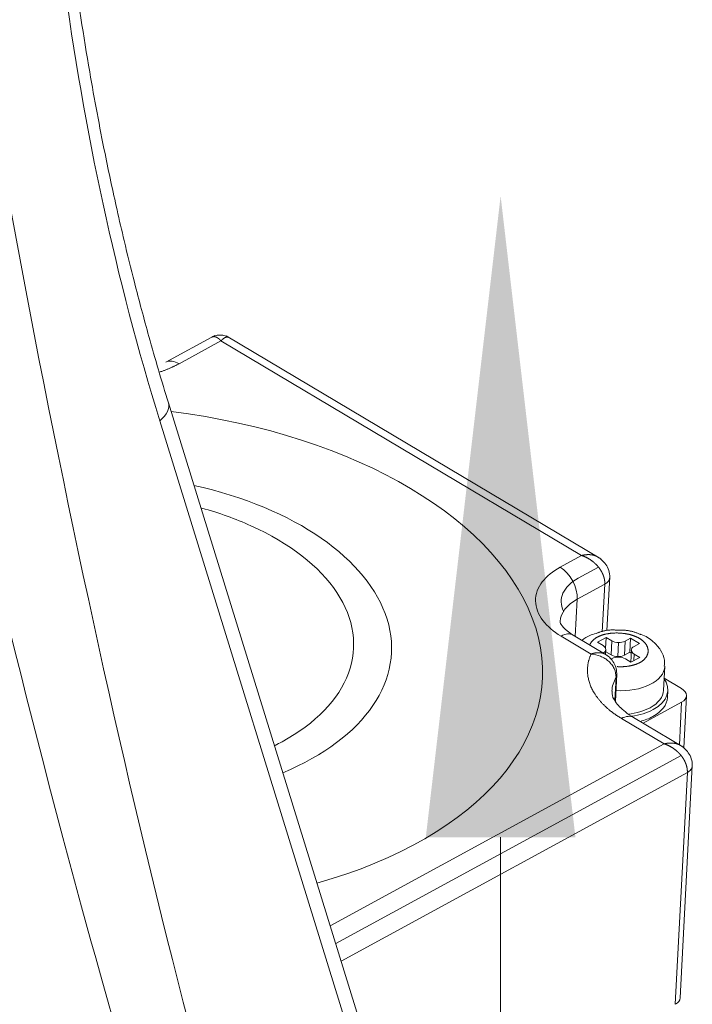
# Model space of a CAD drawing. Header units: millimetres. Extents: x -46 to 5160, y -5105 to -1541.
# Tile 101 of 104: x 5099.63 to 5105.92, y -4749.11 to -4739.9. Entities that reach past the tile are written whole.
import ezdxf

# ---------------------------------------------------------------- set-up
doc = ezdxf.new("R2010")
doc.units = ezdxf.units.MM
doc.header["$LTSCALE"] = 0.3175
doc.layers.add('1轮廓实线层', color=7, linetype='Continuous', lineweight=18)
doc.layers.add('7标注层', color=4, linetype='Continuous', lineweight=13)

# ---------------------------------------------------------------- blocks, each defined once
blk = doc.blocks.new('MR10C-1488-Z')
at = {"layer": '1轮廓实线层'}
for p, q in [((5982.5092, -5137.2819), (5982.0507, -5137.5316)), ((5986.1219, -5139.3702), (5982.6158, -5137.2841)), ((5982.5679, -5137.3316), (5982.1757, -5137.5453)), ((5985.9426, -5139.3396), (5982.5679, -5137.3316)), ((5984.8394, -5146.8451), (5982.0755, -5137.9112)), ((5984.7589, -5147.0125), (5981.995, -5138.0786)), ((5985.7409, -5139.4494), (5985.9426, -5139.3396)), ((5985.9106, -5139.5519), (5986.1007, -5139.4483)), ((5986.1797, -5140.0402), (5986.2057, -5139.5388)), ((5985.9017, -5139.7483), (5986.1594, -5139.6079)), ((5986.1594, -5139.6079), (5986.1364, -5140.0521)), ((5985.8837, -5140.0968), (5985.9017, -5139.7483)), ((5986.0323, -5140.2613), (5985.7508, -5140.0938)), ((5986.1875, -5140.2776), (5985.8633, -5140.0847)), ((5986.0907, -5140.1514), (5986.1728, -5140.1066)), ((5986.1429, -5140.1825), (5986.0907, -5140.1514)), ((5986.1675, -5140.2093), (5986.1728, -5140.1066)), ((5986.1728, -5140.1066), (5986.2251, -5140.1377)), ((5986.2251, -5140.1377), (5986.2183, -5140.2692)), ((5986.2821, -5140.2857), (5986.2889, -5140.1543)), ((5986.3426, -5140.2729), (5986.3494, -5140.1415)), ((5986.3494, -5140.1415), (5986.4008, -5140.1135)), ((5986.4008, -5140.1135), (5986.394, -5140.2449)), ((5986.4008, -5140.1135), (5986.4844, -5140.1632)), ((5986.1669, -5140.2653), (5986.1692, -5140.2206)), ((5986.2183, -5140.2692), (5986.1682, -5140.2394)), ((5986.394, -5140.2449), (5986.3426, -5140.2729)), ((5986.4064, -5140.2523), (5986.394, -5140.2449)), ((5986.4079, -5140.224), (5986.402, -5140.3367)), ((5986.4844, -5140.1632), (5986.433, -5140.1912)), ((5986.2276, -5140.3031), (5986.2171, -5140.3088)), ((5986.4042, -5140.3379), (5986.3519, -5140.3069)), ((5986.4864, -5140.2932), (5986.4042, -5140.3379)), ((5986.4309, -5140.3234), (5986.4341, -5140.2621)), ((5986.4341, -5140.2621), (5986.4864, -5140.2932)), ((5986.7095, -5140.5999), (5986.7211, -5140.3765)), ((5986.7211, -5140.3765), (5986.7212, -5140.3745)), ((5986.2645, -5140.4811), (5986.2535, -5140.6942)), ((5986.259, -5140.7068), (5986.2724, -5140.4483)), ((5986.8759, -5140.5839), (5986.7153, -5140.4883)), ((5986.7461, -5140.6677), (5986.7495, -5140.602)), ((5986.5184, -5140.9086), (5986.8779, -5140.7128)), ((5986.8779, -5140.7128), (5986.8573, -5141.1103)), ((5986.8985, -5141.1392), (5986.9237, -5140.6532)), ((5986.7151, -5141.1017), (5986.3161, -5140.8643)), ((5986.8913, -5141.1305), (5986.4286, -5140.8552)), ((5986.7151, -5141.1017), (5983.5894, -5142.8044)), ((5986.8732, -5141.2105), (5983.641, -5142.9712)), ((5986.8654, -5143.4791), (5986.9781, -5141.3032)), ((5983.6916, -5143.1352), (5986.932, -5141.3701)), ((5986.932, -5141.3701), (5986.8196, -5143.5387))]:
    blk.add_line(p, q, dxfattribs=at)
for centre, major_axis, ratio, start_param, end_param in [((5984.5106, -5126.1998), (3.4267, -28.6871), 0.185071, 4.946595, 5.50408), ((5998.1238, -5124.6368), (-6.9127, -23.7725), 0.666677, 5.297048, 5.492355), ((5983.6861, -5120.0166), (4.1882, -35.062), 0.185071, 5.121186, 5.504936), ((5982.1655, -5137.7424), (-0.1148, 0.2108), 0.60337, 5.489163, 6.274563), ((5981.7698, -5138.0058), (0.3057, 0.0946), 0.534235, 5.362286, 6.285541), ((5981.4605, -5140.2868), (4.1145, -0.2132), 0.568732, 5.250745, 7.727221), ((5981.4696, -5140.1114), (2.6934, -0.1396), 0.568732, 5.413479, 7.564496), ((5985.7307, -5139.6466), (-0.1148, 0.2108), 0.60337, 3.918367, 5.489163), ((5986.311, -5139.7886), (0.5592, -0.029), 0.568732, 2.397666, 3.456693), ((5986.3008, -5139.9857), (-0.5592, 0.029), 0.568732, 5.535935, 6.279781), ((5985.7405, -5140.2909), (0.1227, 0.2063), 0.559006, 6.283167, 7.03904), ((5986.2867, -5140.1042), (-0.0879, 0.0046), 0.568732, 0.823546, 2.394342), ((5986.0813, -5140.2161), (-0.0879, 0.0046), 0.568732, 2.418303, 3.965139), ((5986.4957, -5140.2285), (-0.0879, 0.0046), 0.568732, 5.535935, 7.106731), ((5986.2799, -5140.2356), (-0.0879, 0.0046), 0.568732, 0.823546, 2.394342), ((5986.2903, -5140.3404), (-0.0879, 0.0046), 0.568732, 3.965139, 5.535935), ((5986.2817, -5140.3537), (0.4394, -0.0228), 0.568732, 4.702431, 6.283185), ((5987.0566, -5140.6525), (0.8309, -0.0431), 0.568732, 2.862915, 3.138557), ((5986.2701, -5140.5772), (0.4794, -0.0248), 0.568732, 5.535935, 6.712192), ((5986.2701, -5140.5772), (0.4394, -0.0228), 0.568732, 5.535935, 6.283193), ((5986.7639, -5140.6449), (-0.1598, 0.0083), 0.568732, 2.394342, 3.965139), ((5986.2667, -5140.6429), (0.4794, -0.0248), 0.568732, 5.535935, 6.283192), ((5986.2701, -5140.5772), (0.4394, -0.0228), 0.568732, 4.988267, 5.535935), ((5986.2701, -5140.5772), (0.4794, -0.0248), 0.568732, 5.032029, 5.535935), ((5986.3059, -5141.0615), (0.1227, 0.2063), 0.559006, 6.283167, 7.03904), ((5986.2667, -5140.6429), (0.4794, -0.0248), 0.568732, 5.22823, 5.535935), ((5986.7056, -5143.4708), (0.1598, -0.0083), 0.568732, 5.535935, 6.283195)]:
    blk.add_ellipse(centre, major_axis=major_axis, ratio=ratio, start_param=start_param, end_param=end_param, dxfattribs=at)
for points, degree, knots in [([(5982.0754, -5137.9109), (5982.0121, -5137.7062), (5981.9024, -5137.3331), (5981.7669, -5136.8251), (5981.6692, -5136.4285), (5981.5766, -5136.028), (5981.4646, -5135.5046), (5981.3212, -5134.7394), (5981.23, -5134.1411), (5981.1844, -5133.799)], 3, [0, 0, 0, 0, 0.158073, 0.285337, 0.381764, 0.452294, 0.579727, 0.762287, 1, 1, 1, 1]), ([(5981.9985, -5147.5994), (5981.9937, -5147.5872), (5981.9841, -5147.5628), (5981.9698, -5147.5261), (5981.9554, -5147.4893), (5981.941, -5147.4524), (5981.9267, -5147.4153), (5981.9123, -5147.3782), (5981.8979, -5147.3409), (5981.8834, -5147.3036), (5981.869, -5147.2661), (5981.8546, -5147.2285), (5981.8401, -5147.1908), (5981.8257, -5147.153), (5981.8112, -5147.115), (5981.7968, -5147.077), (5981.7823, -5147.0388), (5981.7678, -5147.0006), (5981.7533, -5146.9622), (5981.7388, -5146.9237), (5981.7243, -5146.8851), (5981.7097, -5146.8464), (5981.6952, -5146.8075), (5981.6807, -5146.7686), (5981.6661, -5146.7295), (5981.6516, -5146.6904), (5981.637, -5146.6511), (5981.6224, -5146.6117), (5981.6079, -5146.5722), (5981.5933, -5146.5326), (5981.5787, -5146.4928), (5981.5641, -5146.453), (5981.5495, -5146.413), (5981.5349, -5146.3729), (5981.5202, -5146.3328), (5981.5056, -5146.2925), (5981.491, -5146.252), (5981.4763, -5146.2115), (5981.4617, -5146.1709), (5981.447, -5146.1301), (5981.4323, -5146.0892), (5981.4176, -5146.0483), (5981.403, -5146.0072), (5981.3883, -5145.966), (5981.3736, -5145.9246), (5981.3589, -5145.8832), (5981.3442, -5145.8416), (5981.3294, -5145.8), (5981.3147, -5145.7582), (5981.3, -5145.7163), (5981.2853, -5145.6743), (5981.2705, -5145.6322), (5981.2558, -5145.59), (5981.241, -5145.5476), (5981.2262, -5145.5051), (5981.2115, -5145.4626), (5981.1967, -5145.4199), (5981.1819, -5145.3771), (5981.1671, -5145.3341), (5981.1524, -5145.2911), (5981.1376, -5145.248), (5981.1228, -5145.2047), (5981.1079, -5145.1613), (5981.0931, -5145.1178), (5981.0783, -5145.0742), (5981.0635, -5145.0305), (5981.0487, -5144.9867), (5981.0338, -5144.9427), (5981.019, -5144.8986), (5981.0042, -5144.8545), (5980.9893, -5144.8102), (5980.9745, -5144.7657), (5980.9596, -5144.7212), (5980.9447, -5144.6766), (5980.9299, -5144.6318), (5980.915, -5144.587), (5980.9001, -5144.542), (5980.8852, -5144.4969), (5980.8704, -5144.4516), (5980.8555, -5144.4063), (5980.8406, -5144.3609), (5980.8257, -5144.3153), (5980.8108, -5144.2696), (5980.7959, -5144.2238), (5980.781, -5144.1779), (5980.7661, -5144.1319), (5980.7512, -5144.0858), (5980.7363, -5144.0395), (5980.7213, -5143.9931), (5980.7064, -5143.9466), (5980.6915, -5143.9), (5980.6766, -5143.8533), (5980.6616, -5143.8065), (5980.6467, -5143.7595), (5980.6318, -5143.7125), (5980.6168, -5143.6653), (5980.6019, -5143.618), (5980.5869, -5143.5706), (5980.572, -5143.523), (5980.557, -5143.4754), (5980.5421, -5143.4276), (5980.5271, -5143.3797), (5980.5122, -5143.3317), (5980.4972, -5143.2836), (5980.4823, -5143.2354), (5980.4673, -5143.187), (5980.4524, -5143.1386), (5980.4374, -5143.09), (5980.4224, -5143.0413), (5980.4075, -5142.9925), (5980.3925, -5142.9436), (5980.3775, -5142.8945), (5980.3626, -5142.8454), (5980.3476, -5142.7961), (5980.3326, -5142.7467), (5980.3177, -5142.6972), (5980.3027, -5142.6476), (5980.2877, -5142.5978), (5980.2727, -5142.5479), (5980.2578, -5142.498), (5980.2401, -5142.4389), (5980.2198, -5142.3705), (5980.1967, -5142.2929), (5980.1736, -5142.2148), (5980.1505, -5142.1363), (5980.1273, -5142.0573), (5980.104, -5141.9779), (5980.0808, -5141.8981), (5980.0574, -5141.8178), (5980.0341, -5141.7371), (5980.0107, -5141.6559), (5979.9873, -5141.5743), (5979.9638, -5141.4923), (5979.9403, -5141.4099), (5979.9167, -5141.327), (5979.8931, -5141.2436), (5979.8695, -5141.1599), (5979.8458, -5141.0757), (5979.8221, -5140.991), (5979.7984, -5140.9059), (5979.7746, -5140.8204), (5979.7508, -5140.7344), (5979.7269, -5140.648), (5979.7031, -5140.5611), (5979.6792, -5140.4738), (5979.6552, -5140.3861), (5979.6313, -5140.2979), (5979.6073, -5140.2093), (5979.5832, -5140.1202), (5979.5592, -5140.0307), (5979.5351, -5139.9407), (5979.511, -5139.8503), (5979.4869, -5139.7594), (5979.4627, -5139.6681), (5979.4385, -5139.5764), (5979.4143, -5139.4842), (5979.3901, -5139.3915), (5979.3658, -5139.2985), (5979.3415, -5139.2049), (5979.3172, -5139.1109), (5979.2929, -5139.0165), (5979.2686, -5138.9216), (5979.2442, -5138.8263), (5979.2198, -5138.7305), (5979.1954, -5138.6342), (5979.171, -5138.5376), (5979.1466, -5138.4404), (5979.1222, -5138.3428), (5979.0977, -5138.2448), (5979.0732, -5138.1463), (5979.0488, -5138.0473), (5979.0243, -5137.9479), (5978.9998, -5137.8481), (5978.9753, -5137.7478), (5978.9507, -5137.647), (5978.9262, -5137.5458), (5978.9017, -5137.4441), (5978.8771, -5137.342), (5978.8526, -5137.2394), (5978.828, -5137.1363), (5978.8035, -5137.0328), (5978.7789, -5136.9289), (5978.7544, -5136.8245), (5978.7298, -5136.7196), (5978.7053, -5136.6143), (5978.6807, -5136.5085), (5978.6644, -5136.4378), (5978.6562, -5136.4023)], 3, [0, 0, 0, 0, 0.003466, 0.006941, 0.010425, 0.013917, 0.017417, 0.020926, 0.024443, 0.027969, 0.031503, 0.035046, 0.038597, 0.042156, 0.045724, 0.049301, 0.052886, 0.056479, 0.060081, 0.063692, 0.067311, 0.070938, 0.074574, 0.078218, 0.081871, 0.085532, 0.089202, 0.09288, 0.096567, 0.100262, 0.103966, 0.107678, 0.111399, 0.115128, 0.118866, 0.122612, 0.126367, 0.13013, 0.133901, 0.137682, 0.14147, 0.145267, 0.149073, 0.152887, 0.15671, 0.160541, 0.16438, 0.168229, 0.172085, 0.17595, 0.179824, 0.183706, 0.187597, 0.191496, 0.195403, 0.199319, 0.203244, 0.207177, 0.211119, 0.215069, 0.219028, 0.222995, 0.22697, 0.230955, 0.234947, 0.238948, 0.242958, 0.246976, 0.251003, 0.255038, 0.259082, 0.263134, 0.267195, 0.271265, 0.275342, 0.279429, 0.283524, 0.287627, 0.291739, 0.295859, 0.299988, 0.304126, 0.308272, 0.312426, 0.316589, 0.320761, 0.324941, 0.32913, 0.333327, 0.337532, 0.341747, 0.345969, 0.350201, 0.35444, 0.358689, 0.362946, 0.367211, 0.371485, 0.375767, 0.380058, 0.384358, 0.388666, 0.392982, 0.397307, 0.401641, 0.405983, 0.410334, 0.414693, 0.419061, 0.423437, 0.427822, 0.432215, 0.436617, 0.441028, 0.445447, 0.449874, 0.45431, 0.458755, 0.463208, 0.46767, 0.47214, 0.479028, 0.48595, 0.492906, 0.499896, 0.50692, 0.513978, 0.521071, 0.528197, 0.535358, 0.542553, 0.549782, 0.557046, 0.564343, 0.571674, 0.57904, 0.58644, 0.593874, 0.601342, 0.608844, 0.616381, 0.623951, 0.631556, 0.639195, 0.646868, 0.654575, 0.662317, 0.670092, 0.677902, 0.685746, 0.693624, 0.701536, 0.709483, 0.717463, 0.725478, 0.733527, 0.74161, 0.749727, 0.757879, 0.766065, 0.774284, 0.782538, 0.790827, 0.799149, 0.807505, 0.815896, 0.824321, 0.83278, 0.841274, 0.849801, 0.858363, 0.866959, 0.875589, 0.884253, 0.892951, 0.901684, 0.910451, 0.919252, 0.928087, 0.936956, 0.94586, 0.954798, 0.96377, 0.972776, 0.981817, 0.990891, 1, 1, 1, 1]), ([(5982.5679, -5137.3316), (5982.5674, -5137.3311), (5982.5664, -5137.3299), (5982.5649, -5137.3282), (5982.5634, -5137.3266), (5982.5619, -5137.325), (5982.5604, -5137.3234), (5982.5589, -5137.3218), (5982.5575, -5137.3204), (5982.556, -5137.3189), (5982.5545, -5137.3175), (5982.553, -5137.3161), (5982.5515, -5137.3148), (5982.5501, -5137.3135), (5982.5486, -5137.3122), (5982.5471, -5137.311), (5982.5456, -5137.3098), (5982.5442, -5137.3087), (5982.5427, -5137.3076), (5982.5413, -5137.3066), (5982.5398, -5137.3055), (5982.5384, -5137.3045), (5982.5369, -5137.3036), (5982.5355, -5137.3027), (5982.5341, -5137.3018), (5982.5327, -5137.301), (5982.5313, -5137.3002), (5982.5299, -5137.2994), (5982.5285, -5137.2987), (5982.5271, -5137.298), (5982.5257, -5137.2974), (5982.5243, -5137.2968), (5982.5229, -5137.2962), (5982.5216, -5137.2957), (5982.5202, -5137.2952), (5982.5189, -5137.2947), (5982.5176, -5137.2943), (5982.5162, -5137.2939), (5982.5149, -5137.2935), (5982.5136, -5137.2932), (5982.5123, -5137.2929), (5982.511, -5137.2926), (5982.5098, -5137.2924), (5982.5085, -5137.2922), (5982.5072, -5137.2921), (5982.506, -5137.2919), (5982.5048, -5137.2919), (5982.5035, -5137.2918), (5982.5023, -5137.2918), (5982.5011, -5137.2918), (5982.4999, -5137.2918), (5982.4988, -5137.2919), (5982.4976, -5137.292), (5982.4964, -5137.2921), (5982.4953, -5137.2922), (5982.4942, -5137.2924), (5982.4931, -5137.2927), (5982.4919, -5137.2929), (5982.4909, -5137.2932), (5982.4898, -5137.2935), (5982.4887, -5137.2938), (5982.4876, -5137.2942), (5982.4866, -5137.2946), (5982.4856, -5137.295), (5982.4846, -5137.2954), (5982.4835, -5137.2959), (5982.4826, -5137.2964), (5982.482, -5137.2967), (5982.4818, -5137.2968)], 3, [0, 0, 0, 0, 0.016774, 0.033499, 0.050174, 0.066801, 0.083378, 0.099905, 0.116384, 0.132813, 0.149193, 0.165524, 0.181806, 0.198038, 0.214222, 0.230357, 0.246443, 0.26248, 0.278467, 0.294407, 0.310297, 0.326138, 0.341931, 0.357675, 0.373371, 0.389017, 0.404615, 0.420165, 0.435666, 0.451118, 0.466522, 0.481878, 0.497185, 0.512444, 0.527655, 0.542817, 0.557931, 0.572997, 0.588015, 0.602985, 0.617906, 0.63278, 0.647606, 0.662383, 0.677113, 0.691795, 0.706429, 0.721016, 0.735555, 0.750046, 0.764489, 0.778885, 0.793234, 0.807535, 0.821788, 0.835994, 0.850153, 0.864265, 0.878329, 0.892346, 0.906317, 0.92024, 0.934116, 0.947945, 0.961727, 0.975462, 0.98915, 1, 1, 1, 1]), ([(5982.6431, -5137.3004), (5982.6312, -5137.2932), (5982.6061, -5137.2819), (5982.564, -5137.2749), (5982.5211, -5137.2795), (5982.4948, -5137.2897), (5982.4822, -5137.2966)], 3, [0, 0, 0, 0, 0.241232, 0.494059, 0.750017, 1, 1, 1, 1]), ([(5982.6434, -5137.3007), (5982.6434, -5137.3007), (5982.6431, -5137.3004), (5982.6424, -5137.3), (5982.6414, -5137.2994), (5982.6404, -5137.2988), (5982.6393, -5137.2982), (5982.6382, -5137.2977), (5982.637, -5137.2972), (5982.6358, -5137.2967), (5982.6346, -5137.2963), (5982.6333, -5137.296), (5982.6319, -5137.2957), (5982.6306, -5137.2955), (5982.6291, -5137.2953), (5982.6277, -5137.2952), (5982.6261, -5137.2952), (5982.6245, -5137.2952), (5982.6229, -5137.2954), (5982.6212, -5137.2956), (5982.6195, -5137.2958), (5982.6177, -5137.2962), (5982.6159, -5137.2967), (5982.614, -5137.2972), (5982.612, -5137.2979), (5982.61, -5137.2987), (5982.608, -5137.2995), (5982.6058, -5137.3005), (5982.6037, -5137.3016), (5982.6015, -5137.3029), (5982.5992, -5137.3042), (5982.5968, -5137.3057), (5982.5944, -5137.3073), (5982.592, -5137.3091), (5982.5895, -5137.3109), (5982.587, -5137.313), (5982.5844, -5137.3152), (5982.5817, -5137.3175), (5982.579, -5137.32), (5982.5763, -5137.3227), (5982.5735, -5137.3255), (5982.5707, -5137.3285), (5982.5688, -5137.3306), (5982.5679, -5137.3316)], 3, [0, 0, 0, 0, 0.000241, 0.017209, 0.034586, 0.052372, 0.070569, 0.089176, 0.108193, 0.12762, 0.147458, 0.167708, 0.188368, 0.20944, 0.230923, 0.252818, 0.275125, 0.297844, 0.320975, 0.344518, 0.368473, 0.392841, 0.417622, 0.442815, 0.468421, 0.49444, 0.520871, 0.547716, 0.574974, 0.602645, 0.63073, 0.659227, 0.688139, 0.717463, 0.747201, 0.777353, 0.807918, 0.838897, 0.87029, 0.902097, 0.934317, 0.966952, 1, 1, 1, 1]), ([(5983.0734, -5141.1163), (5983.0956, -5141.1051), (5983.1174, -5141.0937), (5983.4538, -5140.9105), (5983.6699, -5140.6873), (5983.8521, -5140.1923), (5983.8143, -5139.9303), (5983.4905, -5139.4413), (5983.2107, -5139.2241), (5982.7043, -5138.9962), (5982.5505, -5138.9411), (5982.3891, -5138.8962)], 3, [0, 0, 0, 0, 0.01964, 0.01964, 0.30847, 0.30847, 0.597299, 0.597299, 0.886129, 0.886129, 1, 1, 1, 1]), ([(5985.9426, -5139.3396), (5985.9436, -5139.3393), (5985.9456, -5139.3388), (5985.9486, -5139.3381), (5985.9515, -5139.3375), (5985.9544, -5139.3368), (5985.9574, -5139.3363), (5985.9603, -5139.3357), (5985.9632, -5139.3352), (5985.9661, -5139.3347), (5985.9689, -5139.3342), (5985.9718, -5139.3338), (5985.9746, -5139.3334), (5985.9774, -5139.3331), (5985.9802, -5139.3327), (5985.983, -5139.3324), (5985.9858, -5139.3322), (5985.9885, -5139.332), (5985.9913, -5139.3318), (5985.994, -5139.3316), (5985.9967, -5139.3315), (5985.9993, -5139.3314), (5986.002, -5139.3313), (5986.0046, -5139.3313), (5986.0073, -5139.3313), (5986.0099, -5139.3313), (5986.0124, -5139.3313), (5986.015, -5139.3314), (5986.0175, -5139.3316), (5986.0201, -5139.3317), (5986.0226, -5139.3319), (5986.025, -5139.3321), (5986.0275, -5139.3323), (5986.0299, -5139.3326), (5986.0324, -5139.3329), (5986.0348, -5139.3332), (5986.0371, -5139.3335), (5986.0395, -5139.3339), (5986.0418, -5139.3343), (5986.0441, -5139.3348), (5986.0464, -5139.3352), (5986.0487, -5139.3357), (5986.0509, -5139.3362), (5986.0531, -5139.3368), (5986.0553, -5139.3373), (5986.0575, -5139.3379), (5986.0596, -5139.3386), (5986.0618, -5139.3392), (5986.0639, -5139.3399), (5986.066, -5139.3406), (5986.068, -5139.3413), (5986.0701, -5139.342), (5986.0721, -5139.3428), (5986.074, -5139.3436), (5986.076, -5139.3444), (5986.078, -5139.3452), (5986.0799, -5139.3461), (5986.0818, -5139.347), (5986.0836, -5139.3479), (5986.0855, -5139.3488), (5986.0873, -5139.3498), (5986.0891, -5139.3507), (5986.0909, -5139.3517), (5986.0922, -5139.3525), (5986.093, -5139.353), (5986.0932, -5139.3531)], 3, [0, 0, 0, 0, 0.017612, 0.035172, 0.05268, 0.070137, 0.087542, 0.104895, 0.122196, 0.139446, 0.156644, 0.17379, 0.190885, 0.207929, 0.224921, 0.241861, 0.25875, 0.275588, 0.292375, 0.30911, 0.325794, 0.342426, 0.359008, 0.375538, 0.392017, 0.408445, 0.424822, 0.441148, 0.457424, 0.473648, 0.489821, 0.505944, 0.522015, 0.538036, 0.554007, 0.569926, 0.585795, 0.601613, 0.617381, 0.633099, 0.648765, 0.664382, 0.679948, 0.695464, 0.710929, 0.726345, 0.74171, 0.757025, 0.772289, 0.787504, 0.802669, 0.817784, 0.832849, 0.847864, 0.86283, 0.877745, 0.892611, 0.907428, 0.922194, 0.936912, 0.951579, 0.966198, 0.980767, 0.995286, 1, 1, 1, 1]), ([(5986.1594, -5139.6079), (5986.1595, -5139.6071), (5986.1596, -5139.6054), (5986.1596, -5139.6028), (5986.1597, -5139.6003), (5986.1597, -5139.5977), (5986.1596, -5139.5951), (5986.1596, -5139.5925), (5986.1594, -5139.5899), (5986.1593, -5139.5872), (5986.1591, -5139.5846), (5986.1589, -5139.5819), (5986.1586, -5139.5792), (5986.1583, -5139.5765), (5986.1579, -5139.5738), (5986.1575, -5139.5711), (5986.1571, -5139.5684), (5986.1566, -5139.5657), (5986.1561, -5139.5629), (5986.1556, -5139.5602), (5986.155, -5139.5574), (5986.1543, -5139.5546), (5986.1537, -5139.5518), (5986.153, -5139.549), (5986.1522, -5139.5462), (5986.1514, -5139.5434), (5986.1506, -5139.5406), (5986.1497, -5139.5378), (5986.1488, -5139.535), (5986.1478, -5139.5322), (5986.1468, -5139.5293), (5986.1458, -5139.5265), (5986.1447, -5139.5236), (5986.1436, -5139.5208), (5986.1424, -5139.5179), (5986.1412, -5139.5151), (5986.14, -5139.5122), (5986.1387, -5139.5094), (5986.1374, -5139.5065), (5986.136, -5139.5037), (5986.1346, -5139.5008), (5986.1332, -5139.498), (5986.1317, -5139.4951), (5986.1301, -5139.4923), (5986.1286, -5139.4895), (5986.1269, -5139.4866), (5986.1253, -5139.4838), (5986.1236, -5139.481), (5986.1219, -5139.4781), (5986.1201, -5139.4753), (5986.1183, -5139.4725), (5986.1164, -5139.4697), (5986.1145, -5139.4669), (5986.1126, -5139.4641), (5986.1106, -5139.4614), (5986.1086, -5139.4586), (5986.1066, -5139.4558), (5986.1045, -5139.4531), (5986.1023, -5139.4504), (5986.1002, -5139.4477), (5986.0981, -5139.4451), (5986.0959, -5139.4425), (5986.0936, -5139.4398), (5986.0913, -5139.4372), (5986.0889, -5139.4345), (5986.0863, -5139.4317), (5986.0837, -5139.4289), (5986.081, -5139.4261), (5986.0782, -5139.4233), (5986.0753, -5139.4204), (5986.0724, -5139.4176), (5986.0693, -5139.4147), (5986.0661, -5139.4117), (5986.0629, -5139.4088), (5986.0595, -5139.4058), (5986.056, -5139.4029), (5986.0525, -5139.3999), (5986.0488, -5139.397), (5986.045, -5139.394), (5986.0412, -5139.391), (5986.0372, -5139.3881), (5986.0331, -5139.3851), (5986.0289, -5139.3822), (5986.0247, -5139.3793), (5986.0203, -5139.3764), (5986.0158, -5139.3736), (5986.0112, -5139.3708), (5986.0065, -5139.368), (5986.0017, -5139.3652), (5985.9968, -5139.3626), (5985.9918, -5139.3599), (5985.9868, -5139.3573), (5985.9816, -5139.3548), (5985.9763, -5139.3524), (5985.9709, -5139.35), (5985.9654, -5139.3477), (5985.9598, -5139.3455), (5985.9542, -5139.3434), (5985.9484, -5139.3414), (5985.9446, -5139.3402), (5985.9426, -5139.3396)], 3, [0, 0, 0, 0, 0.007946, 0.015909, 0.023887, 0.031882, 0.039892, 0.047919, 0.055963, 0.064024, 0.072101, 0.080196, 0.088308, 0.096437, 0.104584, 0.112748, 0.120931, 0.129131, 0.13735, 0.145586, 0.153842, 0.162115, 0.170408, 0.178719, 0.18705, 0.195399, 0.203768, 0.212156, 0.220564, 0.228992, 0.237439, 0.245907, 0.254394, 0.262902, 0.27143, 0.279978, 0.288548, 0.297138, 0.305749, 0.314381, 0.323034, 0.331708, 0.340404, 0.349121, 0.35786, 0.366621, 0.375403, 0.384208, 0.393035, 0.401884, 0.410755, 0.419649, 0.428566, 0.437505, 0.446467, 0.455452, 0.46446, 0.473491, 0.482546, 0.491623, 0.500251, 0.509086, 0.51813, 0.527382, 0.536843, 0.546512, 0.556391, 0.566478, 0.576774, 0.587279, 0.597994, 0.608918, 0.620051, 0.631394, 0.642946, 0.654708, 0.666679, 0.678861, 0.691252, 0.703852, 0.716663, 0.729684, 0.742914, 0.756355, 0.770006, 0.783867, 0.797938, 0.812219, 0.82671, 0.841412, 0.856324, 0.871446, 0.886779, 0.902322, 0.918076, 0.934039, 0.950214, 0.966599, 0.983194, 1, 1, 1, 1]), ([(5986.2053, -5139.5469), (5986.206, -5139.523), (5986.2004, -5139.4798), (5986.1725, -5139.423), (5986.1353, -5139.382), (5986.1088, -5139.3624), (5986.0954, -5139.3545)], 3, [0, 0, 0, 0, 0.294864, 0.56343, 0.79603, 1, 1, 1, 1]), ([(5985.7508, -5140.0938), (5985.6783, -5140.0506), (5985.624, -5140.0052), (5985.5365, -5139.8897), (5985.5127, -5139.8274), (5985.5108, -5139.7017), (5985.5344, -5139.6385), (5985.615, -5139.5326), (5985.6724, -5139.4868), (5985.7409, -5139.4494)], 3, [0, 0, 0, 0, 0.25, 0.25, 0.5, 0.5, 0.75, 0.75, 1, 1, 1, 1]), ([(5986.1594, -5139.6079), (5986.1661, -5139.6043), (5986.1786, -5139.5961), (5986.1937, -5139.581), (5986.203, -5139.5642), (5986.2052, -5139.5524), (5986.2053, -5139.5468)], 3, [0, 0, 0, 0, 0.257222, 0.51452, 0.771818, 1, 1, 1, 1]), ([(5985.8633, -5140.0847), (5985.8412, -5140.0708), (5985.7885, -5140.0355), (5985.7433, -5139.976), (5985.7397, -5139.964), (5985.7423, -5139.9562), (5985.7429, -5139.955)], 3, [0, 0, 0, 0, 0.199506, 0.551228, 0.923013, 1, 1, 1, 1]), ([(5986.4846, -5140.1155), (5986.4458, -5140.0924), (5986.3929, -5140.0791), (5986.3421, -5140.0664), (5986.2306, -5140.063), (5986.18, -5140.0727), (5986.1273, -5140.0827), (5986.089, -5140.1036)], 2, [0, 0, 0, 0.25, 0.25, 0.5, 0.75, 0.75, 1, 1, 1]), ([(5986.0796, -5140.0693), (5986.058, -5140.0736), (5986.0091, -5140.088), (5985.9684, -5140.1144), (5985.947, -5140.1327)], 3, [0, 0, 0, 0, 0.414974, 1, 1, 1, 1]), ([(5986.089, -5140.1036), (5986.0509, -5140.1243), (5986.0225, -5140.166), (5986.0179, -5140.1788)], 2, [0, 0, 0, 0.698661, 1, 1, 1]), ([(5986.716, -5140.3737), (5986.7189, -5140.3554), (5986.7212, -5140.3038), (5986.6851, -5140.2201), (5986.61, -5140.1393), (5986.5412, -5140.0899), (5986.4932, -5140.0776), (5986.4899, -5140.0768)], 3, [0, 0, 0, 0, 0.135808, 0.394666, 0.660548, 0.976775, 1, 1, 1, 1]), ([(5986.0323, -5140.2613), (5986.0332, -5140.2609), (5986.035, -5140.2603), (5986.0377, -5140.2594), (5986.0404, -5140.2585), (5986.0431, -5140.2577), (5986.0458, -5140.2569), (5986.0485, -5140.2562), (5986.0511, -5140.2554), (5986.0537, -5140.2548), (5986.0564, -5140.2541), (5986.059, -5140.2535), (5986.0616, -5140.2529), (5986.0642, -5140.2524), (5986.0667, -5140.2519), (5986.0693, -5140.2514), (5986.0718, -5140.251), (5986.0743, -5140.2506), (5986.0768, -5140.2502), (5986.0793, -5140.2499), (5986.0818, -5140.2496), (5986.0842, -5140.2494), (5986.0866, -5140.2492), (5986.0891, -5140.249), (5986.0915, -5140.2488), (5986.0938, -5140.2487), (5986.0962, -5140.2486), (5986.0985, -5140.2486), (5986.1008, -5140.2486), (5986.1031, -5140.2486), (5986.1054, -5140.2486), (5986.1077, -5140.2487), (5986.1099, -5140.2488), (5986.1121, -5140.249), (5986.1143, -5140.2491), (5986.1165, -5140.2493), (5986.1187, -5140.2496), (5986.1208, -5140.2498), (5986.1229, -5140.2501), (5986.125, -5140.2505), (5986.1271, -5140.2508), (5986.1291, -5140.2512), (5986.1311, -5140.2516), (5986.1331, -5140.252), (5986.1351, -5140.2525), (5986.1371, -5140.253), (5986.139, -5140.2535), (5986.141, -5140.2541), (5986.1428, -5140.2547), (5986.1447, -5140.2553), (5986.1466, -5140.2559), (5986.1484, -5140.2566), (5986.1502, -5140.2572), (5986.152, -5140.2579), (5986.1537, -5140.2587), (5986.1553, -5140.2594), (5986.1563, -5140.2598), (5986.1568, -5140.26)], 3, [0, 0, 0, 0, 0.019832, 0.039606, 0.059321, 0.078977, 0.098575, 0.118114, 0.137595, 0.157017, 0.176381, 0.195687, 0.214933, 0.234122, 0.253252, 0.272323, 0.291337, 0.310291, 0.329188, 0.348026, 0.366805, 0.385526, 0.404189, 0.422794, 0.44134, 0.459828, 0.478258, 0.496629, 0.514943, 0.533198, 0.551394, 0.569533, 0.587613, 0.605636, 0.6236, 0.641506, 0.659354, 0.677143, 0.694875, 0.712549, 0.730164, 0.747722, 0.765221, 0.782662, 0.800046, 0.817371, 0.834639, 0.851849, 0.869, 0.886094, 0.90313, 0.920108, 0.937029, 0.953891, 0.970696, 0.987443, 1, 1, 1, 1]), ([(5986.3161, -5140.8643), (5986.2158, -5140.8046), (5986.1439, -5140.7311), (5986.0735, -5140.6591), (5985.9985, -5140.4999), (5985.9958, -5140.3375), (5986.0323, -5140.2613)], 2, [0, 0, 0, 0.25, 0.25, 0.5, 0.75, 1, 1, 1]), ([(5986.0323, -5140.2613), (5986.0619, -5140.2635), (5986.0914, -5140.2704), (5986.1328, -5140.2872), (5986.1595, -5140.3007), (5986.1953, -5140.327), (5986.2256, -5140.3596), (5986.2409, -5140.3848), (5986.2595, -5140.4241), (5986.266, -5140.4526), (5986.2645, -5140.4811)], 3, [0, 0, 0, 0, 0.25, 0.25, 0.375, 0.5, 0.625, 0.75, 0.75, 1, 1, 1, 1]), ([(5986.2713, -5140.4448), (5986.2709, -5140.4231), (5986.2647, -5140.3833), (5986.2388, -5140.3305), (5986.2044, -5140.2912), (5986.1793, -5140.2726), (5986.1666, -5140.2651)], 3, [0, 0, 0, 0, 0.283854, 0.548705, 0.787331, 1, 1, 1, 1]), ([(5986.2767, -5140.3793), (5986.2837, -5140.3797), (5986.3465, -5140.3816), (5986.3971, -5140.3719), (5986.4498, -5140.3619), (5986.488, -5140.341)], 2, [0, 0, 0, 0.059792, 0.529896, 0.529896, 1, 1, 1]), ([(5986.2645, -5140.4811), (5986.2687, -5140.4737), (5986.2727, -5140.4616), (5986.272, -5140.4489), (5986.2712, -5140.4448)], 3, [0, 0, 0, 0, 0.673606, 1, 1, 1, 1]), ([(5986.4286, -5140.8552), (5986.4002, -5140.8379), (5986.3267, -5140.7887), (5986.2481, -5140.7014), (5986.2247, -5140.6431), (5986.2271, -5140.6163), (5986.2298, -5140.6088)], 3, [0, 0, 0, 0, 0.175336, 0.507444, 0.843256, 1, 1, 1, 1]), ([(5986.87, -5141.1179), (5986.8699, -5141.1178), (5986.8691, -5141.1173), (5986.8677, -5141.1165), (5986.8658, -5141.1154), (5986.864, -5141.1143), (5986.862, -5141.1132), (5986.8601, -5141.1122), (5986.8581, -5141.1112), (5986.8562, -5141.1103), (5986.8542, -5141.1093), (5986.8521, -5141.1084), (5986.8501, -5141.1075), (5986.848, -5141.1067), (5986.846, -5141.1058), (5986.8438, -5141.105), (5986.8417, -5141.1043), (5986.8396, -5141.1035), (5986.8374, -5141.1028), (5986.8352, -5141.1021), (5986.833, -5141.1014), (5986.8308, -5141.1008), (5986.8286, -5141.1002), (5986.8263, -5141.0996), (5986.8241, -5141.099), (5986.8218, -5141.0985), (5986.8195, -5141.098), (5986.8171, -5141.0975), (5986.8148, -5141.0971), (5986.8125, -5141.0967), (5986.8101, -5141.0963), (5986.8077, -5141.0959), (5986.8053, -5141.0956), (5986.8029, -5141.0953), (5986.8005, -5141.095), (5986.7981, -5141.0948), (5986.7956, -5141.0946), (5986.7932, -5141.0944), (5986.7907, -5141.0942), (5986.7882, -5141.0941), (5986.7857, -5141.094), (5986.7832, -5141.0939), (5986.7807, -5141.0938), (5986.7781, -5141.0938), (5986.7756, -5141.0938), (5986.7731, -5141.0939), (5986.7705, -5141.0939), (5986.7679, -5141.094), (5986.7653, -5141.0941), (5986.7628, -5141.0943), (5986.7602, -5141.0945), (5986.7576, -5141.0947), (5986.755, -5141.0949), (5986.7523, -5141.0951), (5986.7497, -5141.0954), (5986.7471, -5141.0957), (5986.7445, -5141.0961), (5986.7418, -5141.0965), (5986.7392, -5141.0969), (5986.7365, -5141.0973), (5986.7338, -5141.0977), (5986.7312, -5141.0982), (5986.7285, -5141.0987), (5986.7258, -5141.0993), (5986.7232, -5141.0999), (5986.7205, -5141.1005), (5986.7178, -5141.1011), (5986.716, -5141.1015), (5986.7151, -5141.1017)], 3, [0, 0, 0, 0, 0.003893, 0.019013, 0.034141, 0.049278, 0.064424, 0.079578, 0.094741, 0.109912, 0.125093, 0.140281, 0.155478, 0.170684, 0.185898, 0.20112, 0.21635, 0.231587, 0.246833, 0.262086, 0.277347, 0.292615, 0.30789, 0.323173, 0.338463, 0.35376, 0.369064, 0.384374, 0.399691, 0.415015, 0.430344, 0.44568, 0.461021, 0.476367, 0.491719, 0.507076, 0.522438, 0.537804, 0.553175, 0.568549, 0.583928, 0.59931, 0.614695, 0.630084, 0.645476, 0.66087, 0.676268, 0.691667, 0.707069, 0.722473, 0.737878, 0.753286, 0.768695, 0.784105, 0.799517, 0.814931, 0.830345, 0.845762, 0.861179, 0.876597, 0.892017, 0.907439, 0.922861, 0.938286, 0.953711, 0.969139, 0.984568, 1, 1, 1, 1]), ([(5986.932, -5141.3701), (5986.932, -5141.3693), (5986.9321, -5141.3676), (5986.9321, -5141.365), (5986.9322, -5141.3625), (5986.9322, -5141.3599), (5986.9321, -5141.3573), (5986.9321, -5141.3547), (5986.9319, -5141.3521), (5986.9318, -5141.3494), (5986.9316, -5141.3468), (5986.9314, -5141.3441), (5986.9311, -5141.3414), (5986.9308, -5141.3387), (5986.9304, -5141.336), (5986.93, -5141.3333), (5986.9296, -5141.3306), (5986.9291, -5141.3278), (5986.9286, -5141.3251), (5986.9281, -5141.3223), (5986.9275, -5141.3196), (5986.9268, -5141.3168), (5986.9262, -5141.314), (5986.9255, -5141.3112), (5986.9247, -5141.3084), (5986.9239, -5141.3056), (5986.9231, -5141.3028), (5986.9222, -5141.3), (5986.9213, -5141.2972), (5986.9203, -5141.2943), (5986.9193, -5141.2915), (5986.9183, -5141.2887), (5986.9172, -5141.2858), (5986.9161, -5141.283), (5986.9149, -5141.2801), (5986.9137, -5141.2773), (5986.9125, -5141.2744), (5986.9112, -5141.2716), (5986.9099, -5141.2687), (5986.9085, -5141.2659), (5986.9071, -5141.263), (5986.9057, -5141.2602), (5986.9042, -5141.2573), (5986.9026, -5141.2545), (5986.9011, -5141.2516), (5986.8995, -5141.2488), (5986.8978, -5141.246), (5986.8961, -5141.2431), (5986.8944, -5141.2403), (5986.8926, -5141.2375), (5986.8908, -5141.2347), (5986.8889, -5141.2319), (5986.887, -5141.2291), (5986.8851, -5141.2263), (5986.8831, -5141.2235), (5986.8811, -5141.2208), (5986.8791, -5141.218), (5986.877, -5141.2153), (5986.8749, -5141.2126), (5986.8727, -5141.2099), (5986.8706, -5141.2073), (5986.8684, -5141.2047), (5986.8661, -5141.202), (5986.8638, -5141.1993), (5986.8614, -5141.1966), (5986.8588, -5141.1939), (5986.8562, -5141.1911), (5986.8535, -5141.1883), (5986.8507, -5141.1855), (5986.8478, -5141.1826), (5986.8449, -5141.1797), (5986.8418, -5141.1768), (5986.8386, -5141.1739), (5986.8354, -5141.171), (5986.832, -5141.168), (5986.8285, -5141.1651), (5986.825, -5141.1621), (5986.8213, -5141.1591), (5986.8175, -5141.1562), (5986.8137, -5141.1532), (5986.8097, -5141.1503), (5986.8056, -5141.1473), (5986.8014, -5141.1444), (5986.7972, -5141.1415), (5986.7928, -5141.1386), (5986.7883, -5141.1358), (5986.7837, -5141.1329), (5986.779, -5141.1302), (5986.7742, -5141.1274), (5986.7693, -5141.1247), (5986.7644, -5141.1221), (5986.7593, -5141.1195), (5986.7541, -5141.117), (5986.7488, -5141.1146), (5986.7434, -5141.1122), (5986.7379, -5141.1099), (5986.7324, -5141.1077), (5986.7267, -5141.1056), (5986.7209, -5141.1036), (5986.7171, -5141.1024), (5986.7151, -5141.1017)], 3, [0, 0, 0, 0, 0.007947, 0.01591, 0.023888, 0.031883, 0.039894, 0.047921, 0.055966, 0.064026, 0.072104, 0.080199, 0.088311, 0.096441, 0.104588, 0.112752, 0.120935, 0.129135, 0.137354, 0.145591, 0.153846, 0.16212, 0.170413, 0.178724, 0.187055, 0.195405, 0.203773, 0.212162, 0.22057, 0.228997, 0.237445, 0.245912, 0.254399, 0.262907, 0.271435, 0.279984, 0.288553, 0.297143, 0.305754, 0.314385, 0.323038, 0.331713, 0.340408, 0.349125, 0.357864, 0.366625, 0.375407, 0.384212, 0.393038, 0.401887, 0.410758, 0.419652, 0.428568, 0.437507, 0.446469, 0.455453, 0.464461, 0.473492, 0.482546, 0.491623, 0.500252, 0.509088, 0.518132, 0.527385, 0.536847, 0.546517, 0.556396, 0.566483, 0.57678, 0.587286, 0.598001, 0.608925, 0.620059, 0.631402, 0.642954, 0.654716, 0.666688, 0.678869, 0.69126, 0.703861, 0.716672, 0.729693, 0.742923, 0.756364, 0.770014, 0.783875, 0.797946, 0.812226, 0.826717, 0.841419, 0.85633, 0.871452, 0.886784, 0.902327, 0.918079, 0.934043, 0.950216, 0.9666, 0.983195, 1, 1, 1, 1]), ([(5986.9778, -5141.3091), (5986.9785, -5141.2851), (5986.9729, -5141.2419), (5986.9449, -5141.185), (5986.9076, -5141.144), (5986.8811, -5141.1244), (5986.8677, -5141.1165)], 3, [0, 0, 0, 0, 0.295013, 0.563606, 0.796124, 1, 1, 1, 1]), ([(5986.932, -5141.3701), (5986.9386, -5141.3665), (5986.9511, -5141.3583), (5986.9662, -5141.3432), (5986.9755, -5141.3264), (5986.9777, -5141.3145), (5986.9778, -5141.3089)], 3, [0, 0, 0, 0, 0.257057, 0.51419, 0.771322, 1, 1, 1, 1])]:
    blk.add_open_spline(points, degree=degree, knots=knots, dxfattribs=at)
for points in [[(5982.1757, -5137.5453), (5982.0934, -5137.5901), (5981.9929, -5137.623)], [(5986.2869, -5140.0393), (5986.1735, -5140.0254), (5986.0796, -5140.0693)], [(5986.4899, -5140.0768), (5986.3938, -5140.0312), (5986.2869, -5140.0393)], [(5986.488, -5140.341), (5986.5262, -5140.3202), (5986.5655, -5140.2625), (5986.5646, -5140.1989), (5986.5236, -5140.1387), (5986.4846, -5140.1155)]]:
    blk.add_open_spline(points, degree=2, dxfattribs=at)

msp = doc.modelspace()

# ---------------------------------------------------------------- linework, layer by layer
at = {"layer": '1轮廓实线层'}
msp.add_line((5104.12832, -4768.9179), (5104.12832, -4747.54673), dxfattribs=at)
at = {"layer": '7标注层'}
msp.add_solid([(5104.82832, -4747.54673), (5103.42832, -4747.54673), (5104.12832, -4741.54673)], dxfattribs=at)

# ---------------------------------------------------------------- block references
msp.add_blockref('MR10C-1488-Z', (-881.05639, 394.42824))

doc.saveas('drawing.dxf')
